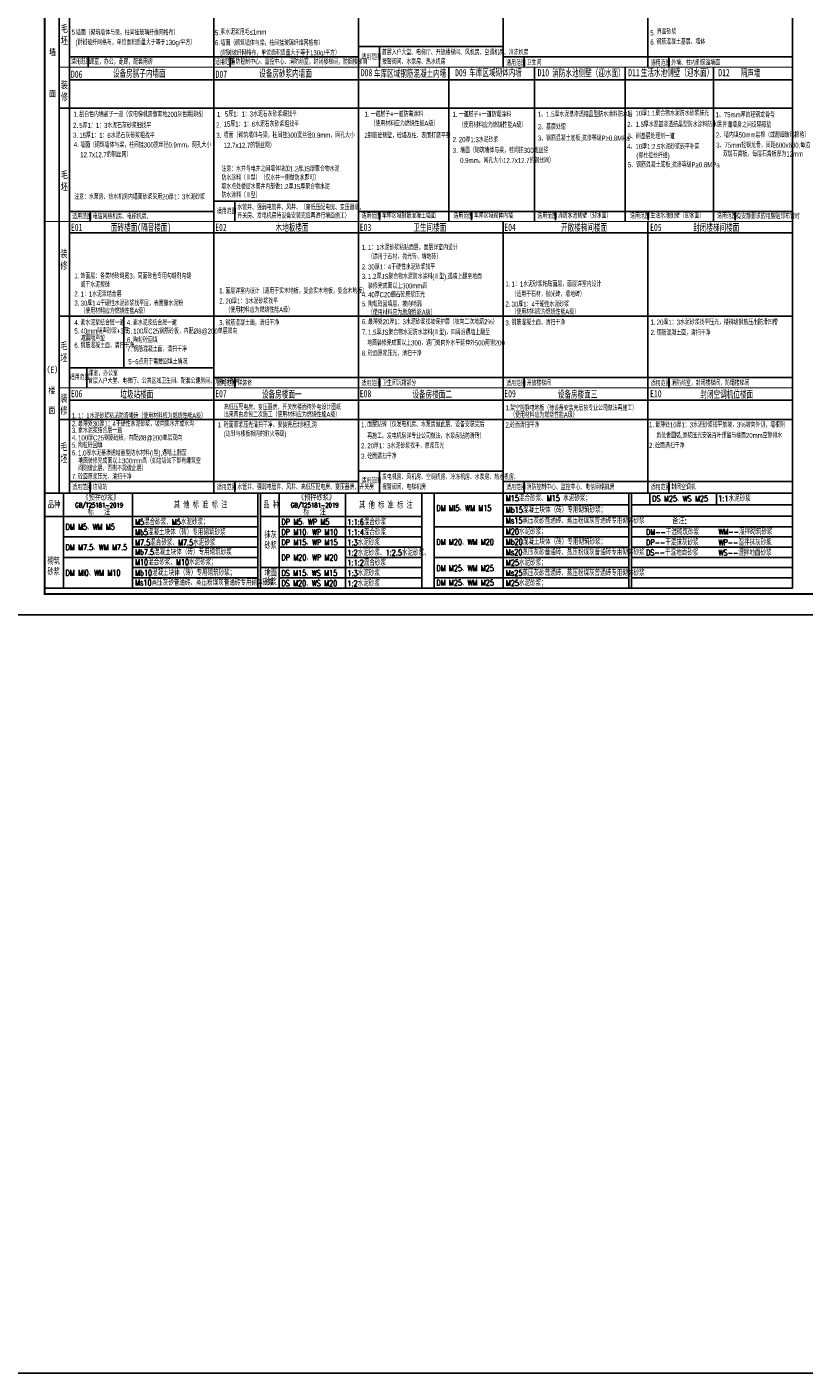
# Model space of a CAD drawing. Extents: x 1779708 to 7299578, y -1121471 to 88434.
# Tile 38 of 100: x 3978469 to 4016080, y -1121471 to -1056361. Entities that reach past the tile are written whole.
import ezdxf
from ezdxf.enums import TextEntityAlignment as Align

# ---------------------------------------------------------------- set-up
doc = ezdxf.new("R2010")
doc.units = 0
doc.header["$LTSCALE"] = 1000
doc.header["$MEASUREMENT"] = 0
for name, color, linetype in [('PUB_TEXT', 7, 'CONTINUOUS'), ('PUB_TITLE', 4, 'CONTINUOUS'), ('TXT1-基础通用', 7, 'CONTINUOUS'), ('修改', 6, 'CONTINUOUS'), ('可见线', 6, 'CONTINUOUS'), ('时代地产设计说明表格', 7, 'CONTINUOUS')]:
    doc.layers.add(name, color=color, linetype=linetype)
doc.styles.add('-宋体', font='simhei.ttf', dxfattribs={"width": 0.7})
doc.styles.add('HZTXT', font='simplex.shx', dxfattribs={"width": 0.7, "bigfont": 'HZTXT.shx'})
doc.styles.add('华正字体', font='huazheng.shx', dxfattribs={"width": 0.7, "bigfont": 'hztxt.shx'})
doc.styles.add('宋体-窄', font='txt', dxfattribs={"width": 0.7})

# ---------------------------------------------------------------- blocks, each defined once
blk = doc.blocks.new('A$C11611F26')
at = {"layer": 'PUB_TEXT', "color": 8}
for p, q in [((0, 4588), (10323, 4588)), ((10456, 4588), (18254, 4588)), ((18254, 4588), (18860, 4588)), ((18860, 4588), (28268, 4588)), ((28401, 4588), (36200, 4588))]:
    blk.add_line(p, q, dxfattribs=at)
at = {"layer": '时代地产设计说明表格', "color": 1}
for p, q in [((0, 4588), (36200, 4588)), ((0, 0), (0, 4588)), ((914, 0), (914, 4588)), ((4256, 0), (4256, 4588)), ((10323, 0), (10323, 4588)), ((10456, 0), (10456, 4588)), ((11348, 0), (11348, 4588)), ((14566, 0), (14566, 4575)), ((18254, 4588), (18254, 0)), ((18860, 0), (18860, 4588)), ((22202, 0), (22202, 4588)), ((28268, 0), (28268, 4588)), ((28401, 0), (28401, 4588)), ((29294, 4033), (29294, 4588)), ((32511, 4033), (32511, 4588)), ((36200, 4588), (36200, 0)), ((22202, 4033), (28268, 4033)), ((28401, 4033), (36200, 4033)), ((0, 3465), (10323, 3465)), ((10456, 3465), (18254, 3465)), ((22202, 3478), (28268, 3478)), ((28401, 3478), (36200, 3478)), ((4256, 2970), (10323, 2970)), ((11348, 2970), (18254, 2970)), ((18860, 2970), (28268, 2970)), ((28401, 2970), (36200, 2970)), ((914, 2475), (10323, 2475)), ((4256, 1980), (10323, 1980)), ((11348, 2475), (18254, 2475)), ((11348, 1980), (18254, 1980)), ((22202, 2475), (28268, 2475)), ((22202, 1980), (28268, 1980)), ((28401, 2475), (36200, 2475)), ((28401, 1980), (36200, 1980)), ((914, 1485), (10323, 1485)), ((14566, 1485), (18254, 1485)), ((18860, 1485), (28268, 1485)), ((28401, 1485), (36200, 1485)), ((4256, 990), (10323, 990)), ((10456, 990), (18254, 990)), ((22202, 990), (28268, 990)), ((28401, 990), (36200, 990)), ((0, 0), (36200, 0)), ((4256, 495), (10323, 495)), ((11348, 495), (18254, 495)), ((18860, 495), (28268, 495)), ((28401, 495), (36200, 495)), ((28401, 495), (36200, 495)), ((28401, 495), (36200, 495))]:
    blk.add_line(p, q, dxfattribs=at)
at = {"layer": 'TXT1-基础通用', "style": 'HZTXT', "width": 0.7}
for s, height, p in [('《预拌砂浆》', 315.9, (1834, 4227)), ('《预拌砂浆》', 315.9, (12267, 4227)), ('品种', 315.9, (162, 3863)), ('GB/T25181-2019', 221.13, (1481, 3905)), ('其 他 标 准 标 注', 315.9, (6255, 3863)), ('品 种', 315.9, (10588, 3863)), ('GB/T25181-2019', 221.13, (11914, 3905)), ('其 他 标 准 标 注', 315.9, (15224, 3849)), ('DM Ml5、WM M15', 284.31, (18956, 3729)), ('M15混合砂浆、M15 水泥砂浆； ', 284.31, (22321, 4207)), ('Mb15混凝土块体（砖）专用砌筑砂浆；  ', 284.31, (22321, 3642)), ('DS M25、WS M25', 284.31, (29403, 4186)), ('1:1水泥砂浆', 284.3, (32602, 4193)), ('标   注', 315.9, (2089, 3523)), ('M5混合砂浆、M5水泥砂浆；', 284.31, (4375, 3057)), ('DP M5、WP M5', 284.31, (11457, 3062)), ('标   注', 315.9, (12523, 3523)), ('1:1:6混合砂浆', 284.3, (14656, 3057)), ('Ms15蒸压灰砂普通砖、蒸压粉煤灰普通砖专用砌体砂浆', 284.31, (22321, 3123)), ('备注:', 315.9, (30381, 3105)), ('DM M5、WM M5', 284.31, (1010, 2821)), ('Mb5混凝土块体（砖）专用砌筑砂浆', 284.31, (4375, 2560)), ('抹灰', 315.9, (10645, 2409)), ('DP M10、WP M10', 284.31, (11457, 2567)), ('1:1:4混合砂浆', 284.3, (14656, 2562)), ('M20水泥砂浆；  ', 284.3, (22321, 2593)), ('DM--干混砌筑砂浆   ', 284.31, (29101, 2569)), ('WM--湿拌砌筑砂浆   ', 284.31, (32615, 2586)), ('DM M7.5、WM M7.5', 284.31, (1010, 1832)), ('M7.5混合砂浆、M7.5水泥砂浆', 284.31, (4375, 2059)), ('砂浆', 315.9, (10645, 1888)), ('DP M15、WP M15', 284.31, (11457, 2072)), ('1:3水泥砂浆', 284.3, (14656, 2067)), ('DM M20、WM M20', 284.31, (18956, 2087)), ('Mb20混凝土块体（砖）专用砌筑砂浆； ', 284.31, (22321, 2100)), ('DP--干混抹灰砂浆   ', 284.31, (29101, 2074)), ('WP--湿拌抹灰砂浆   ', 284.31, (32615, 2068)), ('砌筑 ', 315.9, (143, 1142)), ('Mb7.5混凝土块体（砖）专用砌筑砂浆', 284.31, (4375, 1604)), ('M10混合砂浆、M10水泥砂浆；  ', 284.31, (4375, 1113)), ('DP M20、WP M20', 284.31, (11457, 1341)), ('1:1:2混合砂浆', 284.3, (14651, 1088)), ('1:2水泥砂浆、1:2.5水泥砂浆、', 284.31, (14656, 1572)), ('Ms20蒸压灰砂普通砖、蒸压粉煤灰普通砖专用砌体砂浆', 284.31, (22321, 1597)), ('M25水泥砂浆； ', 284.3, (22321, 1090)), ('DS--干混地面砂浆   ', 284.31, (29101, 1579)), ('WS--湿拌地面砂浆   ', 284.31, (32615, 1573)), ('砂浆', 315.9, (143, 622)), ('DM Ml0、WM M10', 284.31, (1010, 598)), ('Mb10混凝土块体（砖）专用砌筑砂浆；  ', 284.31, (4375, 600)), ('地面', 315.9, (10645, 563)), ('DS M15、WS M15', 284.31, (11457, 587)), ('1:3水泥砂浆', 284.3, (14656, 582)), ('DM M25、WM M25', 284.31, (18956, 819)), ('Ms25蒸压灰砂普通砖、蒸压粉煤灰普通砖专用砌体砂浆', 284.31, (22321, 591)), ('Ms10蒸压灰砂普通砖、蒸压粉煤灰普通砖专用砌体砂浆', 284.31, (4375, 128)), ('砂浆', 315.9, (10645, 130)), ('DS M20、WS M20', 284.31, (11457, 92)), ('1:2水泥砂浆', 284.3, (14656, 87)), ('DM M25、WM M25', 284.31, (18956, 120)), ('M25水泥砂浆； ', 284.3, (22321, 105))]:
    blk.add_text(s, height=height, dxfattribs=at).set_placement(p)
blk = doc.blocks.new('A$C3D8761CE')
at = {"layer": 'PUB_TITLE'}
blk.add_lwpolyline([(0, 0), (84100, 0), (84100, 59400), (0, 59400)], close=True, dxfattribs=at)
at = {"layer": 'PUB_TITLE', "const_width": 100}
blk.add_lwpolyline([(2500, 1000), (83100, 1000), (83100, 58400), (2500, 58400)], close=True, dxfattribs=at)

msp = doc.modelspace()

# ---------------------------------------------------------------- linework, layer by layer
at = {"layer": 'TXT1-基础通用'}
for p, q in [((3980523.3, -1078915.5), (3980523.3, -1027637.9)), ((3980023.3, -1078915.5), (3980023.3, -1028237.9)), ((3987523.3, -1078915.5), (3987523.3, -1028237.9)), ((3994523.3, -1078915.5), (3994523.3, -1028237.9)), ((4001523.3, -1058314.4), (4001523.3, -1028237.9)), ((4008523.3, -1058314.4), (4008523.3, -1028237.9)), ((4015523.3, -1078915.5), (4015523.3, -1028237.9)), ((3994523.3, -1057314.4), (4001523.3, -1057314.4)), ((3995537.5, -1057314.4), (3995537.5, -1058314.4)), ((3994523.3, -1057814.4), (3980523.3, -1057814.4)), ((3981428, -1057814.4), (3981428, -1058314.4)), ((3988303.5, -1057814.4), (3988303.5, -1058314.4)), ((4015523.3, -1057814.4), (4001523.3, -1057814.4)), ((4002537.5, -1057814.4), (4002537.5, -1058314.4)), ((4009537.5, -1057814.4), (4009537.5, -1058314.4)), ((3998888.9, -1065765.5), (3998888.9, -1058314.4)), ((4003033.5, -1065765.5), (4003033.5, -1058314.4)), ((4007414.9, -1065765.5), (4007414.9, -1058314.4)), ((4011692.7, -1065765.5), (4011692.7, -1058314.4)), ((4015523.3, -1058914.4), (3980523.3, -1058914.4)), ((3980523.3, -1060291.9), (3980023.3, -1060291.9)), ((3980523.3, -1060291.9), (4015523.3, -1060291.9)), ((3994523.3, -1064793.4), (3987523.3, -1064793.4)), ((3988537.5, -1064793.4), (3988537.5, -1065765.5)), ((3987523.3, -1065293.4), (3980523.3, -1065293.4)), ((3981537.5, -1065293.4), (3981537.5, -1065765.5)), ((4015523.3, -1065293.4), (3994523.3, -1065293.4)), ((3995537.5, -1065293.4), (3995537.5, -1065710.2)), ((3999987.5, -1065293.4), (3999987.5, -1065710.2)), ((4001523.3, -1078915.5), (4001523.3, -1065765.5)), ((4004045.1, -1065293.4), (4004045.1, -1065710.2)), ((4008523.3, -1078915.5), (4008523.3, -1065765.5)), ((4008531, -1065293.4), (4008531, -1065710.2)), ((4012742, -1065293.4), (4012742, -1065710.2)), ((4015523.3, -1066320.8), (3980523.3, -1066320.8)), ((3980523.3, -1070349.5), (3980023.3, -1070349.5)), ((3980523.3, -1070349.5), (4015523.3, -1070349.5)), ((3983161.7, -1072849.5), (3983161.7, -1070349.5)), ((3987523.3, -1072849.5), (3980523.3, -1072849.5)), ((3981372.5, -1072849.5), (3981372.5, -1073810.9)), ((3987523.3, -1073310.9), (4015523.3, -1073310.9)), ((3988537.5, -1073310.9), (3988537.5, -1073810.9)), ((3995537.5, -1073310.9), (3995537.5, -1073810.9)), ((4002537.5, -1073310.9), (4002537.5, -1073810.9)), ((4009537.5, -1073310.9), (4009537.5, -1073810.9)), ((3980523.3, -1074410.9), (4015523.3, -1074410.9)), ((3980523.3, -1075341.6), (3980023.3, -1075341.6)), ((3980523.3, -1075341.6), (4015523.3, -1075341.6)), ((4001523.3, -1077841.6), (3994523.3, -1077841.6)), ((3995537.5, -1077841.6), (3995537.5, -1078915.5)), ((3980523.3, -1078341.6), (3994523.3, -1078341.6)), ((3981537.5, -1078341.6), (3981537.5, -1078915.5)), ((3988537.5, -1078341.6), (3988537.5, -1078841.6)), ((4001523.3, -1078341.6), (4015523.3, -1078341.6)), ((4002537.5, -1078341.6), (4002537.5, -1078906.1)), ((4009537.5, -1078341.6), (4009537.5, -1078915.5))]:
    msp.add_line(p, q, dxfattribs=at)
at = {"layer": 'TXT1-基础通用', "const_width": 50}
msp.add_lwpolyline([(4015523.3, -1078915.5), (4015523.3, -1027637.9), (3979323.3, -1027637.9), (3979323.3, -1078915.5), (4015523.3, -1078915.5)], close=True, dxfattribs=at)
for points in [[(3980523.3, -1078915.5), (3980523.3, -1027637.9)], [(3980023.3, -1058314.4), (4015523.3, -1058314.4)], [(4015523.3, -1065765.5), (3979323.3, -1065765.5)], [(3980023.3, -1073810.9), (4015523.3, -1073810.9)]]:
    msp.add_lwpolyline(points, dxfattribs=at)
at = {"layer": '修改'}
msp.add_lwpolyline([(3793720.5, -854882.1), (4120441.7, -854882.1), (4120441.7, -1121471.1), (3793720.5, -1121471.1)], close=True, dxfattribs=at)

# ---------------------------------------------------------------- block references
at = {"layer": 'TXT1-基础通用'}
msp.add_blockref('A$C11611F26', (3979323.3, -1083503.9), dxfattribs=at)
at = {"layer": '可见线'}
msp.add_blockref('A$C3D8761CE', (3976823.3, -1084792.1), dxfattribs=at)

# ---------------------------------------------------------------- texts
at = {"layer": 'TXT1-基础通用'}
for s, height, style, width, p in [('5.', 250, '华正字体', 0.7, (3980633.3, -1056741.1)), ('墙面（砌筑墙体与梁，柱间挂玻璃纤维网格布）', 250, '华正字体', 0.7, (3980842, -1056757.4)), ('5.', 250, '华正字体', 0.7, (3987568.3, -1056764.3)), ('素水泥浆甩毛≤1mm', 250, '华正字体', 0.7, (3987831.5, -1056735.3)), ('5.', 250, '华正字体', 0.7, (4008637.1, -1056774.5)), ('界面砂浆', 250, '华正字体', 0.7, (4008951.6, -1056716.4)), ('墙', 300, '-宋体', 0.8, (3979536.3, -1057734.7)), ('(耐碱玻纤网格布，单位面积质量大于等于130g/平方）', 250, '华正字体', 0.7, (3980822.4, -1057235.5)), ('6.', 250, '华正字体', 0.7, (3987568.3, -1057246.1)), ('墙面（砌筑墙体与梁，柱间挂玻璃纤维网格布）', 250, '华正字体', 0.7, (3987842, -1057257.4)), ('6.', 250, '华正字体', 0.7, (4008637.1, -1057217.8)), ('钢筋混凝土基层、墙体', 250, '华正字体', 0.7, (4008934.9, -1057203.2)), ('适用范围', 250, '华正字体', 0.7, (3980602.5, -1058166.2, 5254.4)), ('课室，办公，走廊，配套用房', 250, '华正字体', 0.7, (3981488.1, -1058172.9)), ('适用范围', 250, '华正字体', 0.7, (3987570.7, -1058186, 5254.4)), ('(耐碱玻纤网格布，单位面积质量大于等于130g/平方）', 250, '华正字体', 0.7, (3987822.4, -1057735.5)), ('消防控制中心、监控中心、消防前室，封闭楼梯间，防烟楼梯间', 250, '华正字体', 0.7, (3988326.7, -1058172.2, 6568)), ('适用范围', 250, '华正字体', 0.7, (3994665.2, -1057942.4, 5254.4)), ('报警阀间、水泵房、热水机房', 250, '华正字体', 0.7, (3995654.2, -1058165.8, 6568)), ('首层入户大堂、电梯厅、开放楼梯间、风机房、空调机房、冷冻机房', 250, '华正字体', 0.7, (3995654.2, -1057719.6, 6568)), ('适用范围', 250, '华正字体', 0.7, (4001665.2, -1058229, 5254.4)), ('卫生间', 250, '华正字体', 0.7, (4002654.2, -1058215.2, 6568)), ('适用范围', 250, '华正字体', 0.7, (4008665.2, -1058229, 5254.4)), ('外墙、柱内侧保温墙面', 250, '华正字体', 0.7, (4009654.2, -1058215.2, 6568)), ('D06', 350, '宋体-窄', 0.65, (3980600.3, -1058824.1)), ('D07', 350, '宋体-窄', 0.65, (3987600.3, -1058824.1)), ('D08', 350, '宋体-窄', 0.65, (3994626, -1058746.1)), ('D09', 350, '宋体-窄', 0.65, (3999188.3, -1058746.1)), ('D10', 350, '宋体-窄', 0.65, (4003186, -1058746.1)), ('D11', 350, '宋体-窄', 0.65, (4007568.3, -1058746.1)), ('D12', 350, '宋体-窄', 0.65, (4011928.5, -1058746.1)), ('面', 300, '-宋体', 0.8, (3979536.3, -1059733.5)), ('1.', 250, '华正字体', 0.7, (3980722.6, -1060705.1)), ('刮白色内墙腻子一道（仅电梯机房做离地200灰色踢脚线）', 250, '华正字体', 0.7, (3981005.7, -1060714.3)), ('1.', 250, '华正字体', 0.7, (3987666.1, -1060717.4)), ('5厚1：1：3水泥石灰砂浆细找平', 250, '华正字体', 0.7, (3988055.1, -1060698.4)), ('1.', 250, '华正字体', 0.7, (3994805.3, -1060702.5)), ('一道腻子+一道防霉涂料', 250, '华正字体', 0.7, (3995105.5, -1060705.8)), ('1.', 250, '华正字体', 0.7, (3999065.2, -1060715.8)), ('一道腻子+一道防霉涂料', 250, '华正字体', 0.7, (3999365.5, -1060719)), ('  1、1.5厚水泥基渗透结晶型防水涂料防水层', 250, '华正字体', 0.7, (4003032.9, -1060705.8)), ('  1、10厚1:1聚合物水泥防水砂浆抹光', 250, '华正字体', 0.7, (4007354.1, -1060658.2)), ('1、75mm厚的轻钢龙骨与', 250, '华正字体', 0.7, (4011796.4, -1060733.4)), ('2.', 250, '华正字体', 0.7, (3980705.5, -1061242.8)), ('5厚1：1：3水泥石灰砂浆细找平', 250, '华正字体', 0.7, (3981005.7, -1061252)), ('2.', 250, '华正字体', 0.7, (3987628.4, -1061222.4)), ('15厚1：1：6水泥石灰砂浆粗找平', 250, '华正字体', 0.7, (3987989.2, -1061185.1)), ('（使用材料应为燃烧性能A级）', 250, '华正字体', 0.7, (3995105.5, -1061157.8)), ('（使用材料应为燃烧性能A级）', 250, '华正字体', 0.7, (3999365.5, -1061227.1)), ('  2、基层处理', 250, '华正字体', 0.7, (4003032.9, -1061315.7)), ('  2、1.5厚水泥基渗透结晶型防水涂料防水层', 250, '华正字体', 0.7, (4007357.5, -1061200.1)), ('井道墙身之间设隔振垫', 250, '华正字体', 0.7, (4012128.4, -1061219)), ('3.', 250, '华正字体', 0.7, (3980705.5, -1061723.5)), ('4.', 250, '华正字体', 0.7, (3980735.8, -1062169.8)), ('15厚1：1：6水泥石灰砂浆粗找平', 250, '华正字体', 0.7, (3981005.7, -1061732.7)), ('墙面（砌筑墙体与梁，柱间挂300宽丝径0.9mm，网孔大小', 250, '华正字体', 0.7, (3981050.6, -1062192.6)), ('3.', 250, '华正字体', 0.7, (3987637, -1061727.2)), ('墙面（砌筑墙体与梁，柱间挂300宽丝径0.9mm，网孔大小', 250, '华正字体', 0.7, (3987993.6, -1061719.5)), ('12.7x12.7的钢丝网）', 250, '华正字体', 0.7, (3987993.6, -1062210.7)), ('2.', 250, '华正字体', 0.7, (3994805.3, -1061734)), ('钢筋砼侧壁，砼墙及柱，表面打磨平整', 250, '华正字体', 0.7, (3994961.8, -1061737.7)), ('2.', 250, '华正字体', 0.7, (3999070.9, -1061931.8)), ('20厚1:3水泥砂浆', 250, '华正字体', 0.7, (3999371.1, -1061935.5)), ('  3、钢筋混凝土底板,抗渗等级P≥0.8MPa', 250, '华正字体', 0.7, (4003032.9, -1061864.7)), ('  3、刷基层处理剂一道', 250, '华正字体', 0.7, (4007372.3, -1061767.5)), ('2、墙内填50mm岩棉（或超细玻璃棉毡）', 250, '华正字体', 0.7, (4011807.2, -1061708.3)), ('3、75mm轻钢龙骨，间距600x600,每边', 250, '华正字体', 0.7, (4011827.7, -1062205)), ('12.7x12.7的钢丝网）', 250, '华正字体', 0.7, (3981050.6, -1062661)), ('3.', 250, '华正字体', 0.7, (3999078.2, -1062463)), ('墙面（砌筑墙体与梁，柱间挂300宽丝径', 250, '华正字体', 0.7, (3999434.8, -1062455.2)), ('  4、10厚1:2.5水泥砂浆嵌平补实', 250, '华正字体', 0.7, (4007354.1, -1062270.7)), ('(掺杜拉丝纤维)', 250, '华正字体', 0.7, (4007964.5, -1062704.2)), ('双层石膏板，每层石膏板厚为12mm      ', 250, '华正字体', 0.7, (4012152.8, -1062628.7)), ('注意：水井与电井之间墙体增加1.2厚JS厚聚合物水泥', 250, '华正字体', 0.7, (3987884.1, -1063349.2)), ('0.9mm，网孔大小12.7x12.7的钢丝网）', 250, '华正字体', 0.7, (3999434.8, -1062946.4)), ('  5、钢筋混凝土底板,抗渗等级P≥0.8MPa', 250, '华正字体', 0.7, (4007388.3, -1063151.3)), ('防水涂料（Ⅱ型）（仅水井一侧做防水即可）', 250, '华正字体', 0.7, (3987884.1, -1063775.8)), ('注意：水泵房、热水机房内墙面砂浆采用20厚1：3水泥砂浆', 250, '华正字体', 0.7, (3980762.1, -1064703.8)), ('取水点处楼层水管井内部做1.2厚JS厚聚合物水泥', 250, '华正字体', 0.7, (3987884.1, -1064206.9)), ('防水涂料（Ⅱ型）', 250, '华正字体', 0.7, (3987884.1, -1064621.8)), ('适用范围', 250, '华正字体', 0.7, (3987665.2, -1065401.5, 5254.4)), ('水管井、强弱电管井、风井、（高低压配电房、变压器房、', 250, '华正字体', 0.7, (3988654.2, -1065210, 6568)), ('适用范围', 250, '华正字体', 0.7, (3980665.2, -1065656.7, 5254.4)), ('电信网络机房、电梯机房、', 250, '华正字体', 0.7, (3981654.2, -1065653.4, 6568)), ('面砖楼面(隔音楼面)', 350, '宋体-窄', 0.65, (3982534, -1066230.5)), ('开关房、发电机房待设备安装完后再进行墙面施工）', 250, '华正字体', 0.7, (3988654.2, -1065615.9, 6568)), ('木地板楼面', 350, '宋体-窄', 0.65, (3990504.4, -1066230.5)), ('适用范围', 250, '华正字体', 0.7, (3994665.2, -1065624.8, 5254.4)), ('车库区域钢筋混凝土墙面', 250, '华正字体', 0.7, (3995654.2, -1065611, 6568)), ('卫生间楼面', 350, '宋体-窄', 0.65, (3997168.5, -1066230.5)), ('适用范围', 250, '华正字体', 0.7, (3999115.2, -1065624.8, 5254.4)), ('车库区域砌体内墙', 250, '华正字体', 0.7, (4000104.1, -1065611, 6568)), ('适用范围', 250, '华正字体', 0.7, (4003172.9, -1065624.8, 5254.4)), ('消防水池侧壁（迎水面）', 250, '华正字体', 0.7, (4004161.8, -1065611, 6568)), ('开敞楼梯间楼面', 350, '宋体-窄', 0.65, (4004317.6, -1066230.5)), ('适用范围', 250, '华正字体', 0.7, (4007658.7, -1065624.8, 5254.4)), ('生活水池侧壁（迎水面）', 250, '华正字体', 0.7, (4008647.6, -1065611, 6568)), ('封闭楼梯间楼面', 350, '宋体-窄', 0.65, (4010714.5, -1066230.5)), ('适用范围', 250, '华正字体', 0.7, (4011869.7, -1065624.8, 5254.4)), ('有安静要求的用房贴邻布置时', 250, '华正字体', 0.7, (4012800.2, -1065646.9)), ('E01', 350, '宋体-窄', 0.65, (3980599.2, -1066228.1)), ('E02', 350, '宋体-窄', 0.65, (3987582.4, -1066228.1)), ('E03', 350, '宋体-窄', 0.65, (3994579.5, -1066228.1)), ('E04', 350, '宋体-窄', 0.65, (4001573, -1066228.1)), ('E05', 350, '宋体-窄', 0.65, (4008629.4, -1066228.1)), ('1.', 250, '华正字体', 0.7, (3994677, -1067143)), ('1：1水泥砂浆粘贴面层，面层详室内设计', 250, '华正字体', 0.7, (3994977.3, -1067152.2)), ('30厚1：4干硬性水泥砂浆找平', 250, '华正字体', 0.7, (3994977.3, -1068093.2)), ('（适用于石材，抛光砖，墙地砖）', 250, '华正字体', 0.7, (3994977.3, -1067599.9)), ('1.', 250, '华正字体', 0.7, (3980765.4, -1068522.8)), ('饰面层：各类地砖缝宽3，同面砖色专用勾缝剂勾缝  ', 250, '华正字体', 0.7, (3981065.7, -1068532)), ('3.', 250, '华正字体', 0.7, (3994677, -1068550.2)), ('2.', 250, '华正字体', 0.7, (3994677, -1068086.7)), ('1.2厚JS聚合物水泥防水涂料(Ⅱ型),遇墙上翻至地面', 250, '华正字体', 0.7, (3994977.3, -1068553.9)), ('或干水泥擦缝', 250, '华正字体', 0.7, (3981065.7, -1068950.6)), ('1.', 250, '华正字体', 0.7, (3987775.2, -1069246.3)), ('面层详室内设计（适用于实木地板，复合实木地板，复合木地板）', 250, '华正字体', 0.7, (3988075.5, -1069255.5)), ('装修完成面以上300mm高', 250, '华正字体', 0.7, (3994977.3, -1069010.4)), ('1.', 250, '华正字体', 0.7, (4001624.2, -1068910)), ('1：1水泥砂浆粘贴面层，面层详室内设计', 250, '华正字体', 0.7, (4001924.4, -1068919.2)), ('3.', 250, '华正字体', 0.7, (3980765.4, -1069840.1)), ('2.', 250, '华正字体', 0.7, (3980765.4, -1069396)), ('30厚1∶4干硬性水泥砂浆找平层，表面撒水泥粉', 250, '华正字体', 0.7, (3981065.7, -1069849.3)), ('1：1水泥浆结合层  ', 250, '华正字体', 0.7, (3981065.7, -1069405.2)), ('2.', 250, '华正字体', 0.7, (3987775.2, -1069740.1)), ('20厚1：3水泥砂浆找平', 250, '华正字体', 0.7, (3988075.5, -1069749.3)), ('4.', 250, '华正字体', 0.7, (3994677, -1069427.8)), ('5.', 250, '华正字体', 0.7, (3994677, -1069875.6)), ('40厚C20细石砼原浆压光', 250, '华正字体', 0.7, (3994977.3, -1069437)), ('陶粒砼回填层，坡向地漏', 250, '华正字体', 0.7, (3994977.3, -1069884.8)), ('2.', 250, '华正字体', 0.7, (4001624.2, -1069888.1)), ('30厚1：4干硬性水泥砂浆', 250, '华正字体', 0.7, (4001924.4, -1069897.3)), ('（适用于石材，抛光砖，墙地砖）', 250, '华正字体', 0.7, (4001924.4, -1069411.3)), ('（使用材料应为燃烧性能A级）', 250, '华正字体', 0.7, (3981065.7, -1070221.6)), ('（使用材料应为燃烧性能A级）', 250, '华正字体', 0.7, (3988075.5, -1070173)), ('（使用材料应为燃烧性能A级）', 250, '华正字体', 0.7, (3994977.3, -1070293.7)), ('（使用材料应为燃烧性能A级）', 250, '华正字体', 0.7, (4001924.4, -1070264.9)), ('4.', 250, '华正字体', 0.7, (3983300.8, -1070779.5)), ('5.', 250, '华正字体', 0.7, (3983314.6, -1071192.8)), ('素水泥浆结合层一遍', 250, '华正字体', 0.7, (3983601, -1070788.8)), ('100厚C25钢筋砼板，内配%%C8@200单层双向', 250, '华正字体', 0.7, (3983614.9, -1071199.2)), ('3.', 250, '华正字体', 0.7, (3987775.2, -1070787.7)), ('钢筋混凝土面，清扫干净', 250, '华正字体', 0.7, (3988075.5, -1070796.9)), ('7.', 250, '华正字体', 0.7, (3994677, -1071244.1)), ('6.', 250, '华正字体', 0.7, (3994677, -1070738.4)), ('最薄处20厚1：3水泥砂浆找坡保护层（坡向二次地漏2%%%）', 250, '华正字体', 0.7, (3994977.3, -1070747.6)), ('1.5厚JS聚合物水泥防水涂料(Ⅱ型)，四周沿遇墙上翻至', 250, '华正字体', 0.7, (3994977.3, -1071253.4)), ('3.', 250, '华正字体', 0.7, (4001624.2, -1070797.4)), ('钢筋混凝土面，清扫干净', 250, '华正字体', 0.7, (4001924.4, -1070777)), ('2.', 250, '华正字体', 0.7, (4008650.4, -1071264.6)), ('1.', 250, '华正字体', 0.7, (4008650.4, -1070757.3)), ('钢筋混凝土面，清扫干净', 250, '华正字体', 0.7, (4008950.6, -1071273.8)), ('20厚1：3水泥砂浆找平压光，楼梯级钢筋压出防滑凹槽', 250, '华正字体', 0.7, (4008950.6, -1070766.6)), ('6.', 250, '华正字体', 0.7, (3983314.6, -1071621.7)), ('陶粒砼回填', 250, '华正字体', 0.7, (3983614.9, -1071628.2)), ('地面装修完成面以上300，遇门处向外水平延伸外500两侧200', 250, '华正字体', 0.7, (3994933.9, -1071767.7)), ('7.', 250, '华正字体', 0.7, (3983314.6, -1072055.5)), ('钢筋混凝土面，清扫干净', 250, '华正字体', 0.7, (3983614.9, -1072064.8)), ('8.', 250, '华正字体', 0.7, (3994677, -1072267.1)), ('砼面原浆压光，清扫干净', 250, '华正字体', 0.7, (3994977.3, -1072276.4)), ('课室，办公室', 250, '华正字体', 0.7, (3981450, -1073234.3)), ('5~6点用于需要回填土情况', 250, '华正字体', 0.7, (3983377.5, -1072674.9)), ('适用范围', 250, '华正字体', 0.7, (3980549.7, -1073428.1, 5254.4)), ('首层入户大堂、电梯厅、公共区域卫生间、配套公建房间、预留设备间', 250, '华正字体', 0.7, (3981429.7, -1073604.8, 6568)), ('适用范围', 250, '华正字体', 0.7, (3987665.2, -1073725.5, 5254.4)), ('详装修', 250, '华正字体', 0.7, (3988654.2, -1073711.7, 6568)), ('适用范围', 250, '华正字体', 0.7, (3994665.2, -1073725.5, 5254.4)), ('卫生间沉箱部分', 250, '华正字体', 0.7, (3995654.2, -1073711.7, 6568)), ('适用范围', 250, '华正字体', 0.7, (4001665.2, -1073725.5, 5254.4)), ('开放楼梯间', 250, '华正字体', 0.7, (4002654.2, -1073711.7, 6568)), ('适用范围', 250, '华正字体', 0.7, (4008665.2, -1073725.5, 5254.4)), ('消防前室，封闭楼梯间，防烟楼梯间', 250, '华正字体', 0.7, (4009654.2, -1073711.7, 6568)), ('楼', 300, '-宋体', 0.8, (3979511.3, -1074091.9)), ('E06', 350, '宋体-窄', 0.65, (3980599.2, -1074273.6)), ('垃圾站楼面', 350, '宋体-窄', 0.65, (3982992.1, -1074300.1)), ('E07', 350, '宋体-窄', 0.65, (3987582.4, -1074273.6)), ('设备房楼面一', 350, '宋体-窄', 0.65, (3989844.6, -1074300.1)), ('E08', 350, '宋体-窄', 0.65, (3994579.5, -1074273.6)), ('设备房楼面二', 350, '宋体-窄', 0.65, (3997126.8, -1074300.1)), ('E09', 350, '宋体-窄', 0.65, (4001573, -1074273.6)), ('设备房楼面三', 350, '宋体-窄', 0.65, (4004163.4, -1074300.1)), ('E10', 350, '宋体-窄', 0.65, (4008629.4, -1074273.6)), ('封闭空调机位楼面', 350, '宋体-窄', 0.65, (4011061, -1074300.1)), ('面', 300, '-宋体', 0.8, (3979508.3, -1075056.7)), ('高低压配电房、变压器房、开关房楼面待外电设计图纸', 250, '华正字体', 0.7, (3987998.4, -1074876.6)), ('出来再由总包二次施工（使用材料应为燃烧性能A级）', 250, '华正字体', 0.7, (3987998.4, -1075235.2)), ('1.', 250, '华正字体', 0.7, (4001628.1, -1074908)), ('架空防静电地板（待设备安装完后按专业公司做法再施工）', 250, '华正字体', 0.7, (4001853.4, -1074917.2)), ('（使用材料应为燃烧性能A级）', 250, '华正字体', 0.7, (4001853.4, -1075253.9)), ('2.', 250, '华正字体', 0.7, (3980644.8, -1075676)), ('1.', 250, '华正字体', 0.7, (3980644.8, -1075285.3)), ('最薄处30厚1：4干硬性水泥砂浆，坡向集水井或水沟', 250, '华正字体', 0.7, (3980945.1, -1075682.5)), ('1：1水泥砂浆粘贴防滑地砖（使用材料应为燃烧性能A级）', 250, '华正字体', 0.7, (3980945.1, -1075294.5)), ('1.', 250, '华正字体', 0.7, (3987698.2, -1075729.3)), ('砼面原浆压光清扫干净，安装完后封堵孔洞', 250, '华正字体', 0.7, (3987998.4, -1075738.5)), ('1.', 250, '华正字体', 0.7, (3994642, -1075725.5)), ('面层贴砖（仅发电机房、水泵房做此层、设备安装完后', 250, '华正字体', 0.7, (3994942.3, -1075712.5)), ('2.', 250, '华正字体', 0.7, (4001628.1, -1075739.4)), ('砼面清扫干净', 250, '华正字体', 0.7, (4001853.4, -1075745.9)), ('1.', 250, '华正字体', 0.7, (4008576.2, -1075722.7)), ('最薄处10厚1：3水泥砂浆找平放坡，3%%%坡向外侧，墙根阴', 250, '华正字体', 0.7, (4008876.5, -1075731.9)), ('4.', 250, '华正字体', 0.7, (3980644.8, -1076354)), ('3.', 250, '华正字体', 0.7, (3980644.8, -1075997.7)), ('素水泥浆结合层一遍', 250, '华正字体', 0.7, (3980945.1, -1076004.2)), ('100厚C25钢筋砼板，内配%%C8@200单层双向', 250, '华正字体', 0.7, (3980945.1, -1076360.5)), ('(达到与楼板相同的耐火等级)', 250, '华正字体', 0.7, (3987998.4, -1076168.7)), ('再施工。发电机房详专业公司做法，水泵房贴防滑砖）', 250, '华正字体', 0.7, (3994942.3, -1076268.4)), ('角处做圆弧,原浆压光安装百叶预留与楼面20mm空隙排水', 250, '华正字体', 0.7, (4008932.1, -1076247.5)), ('5.', 250, '华正字体', 0.7, (3980644.8, -1076715.2)), ('6.', 250, '华正字体', 0.7, (3980644.8, -1077081.4)), ('陶粒砼回填', 250, '华正字体', 0.7, (3980945.1, -1076721.7)), ('1.0厚水泥基渗透结晶型防水材料(I型),遇墙上翻至', 250, '华正字体', 0.7, (3980945.1, -1077090.6)), ('2.', 250, '华正字体', 0.7, (3994642, -1076744)), ('20厚1：3水泥砂浆找平，原浆压光', 250, '华正字体', 0.7, (3994942.3, -1076745)), ('2.', 250, '华正字体', 0.7, (4008576.2, -1076727.2)), ('砼面清扫干净', 250, '华正字体', 0.7, (4008876.5, -1076733.7)), ('地面装修完成面以上300mm高（如垃圾站下部有建筑空', 250, '华正字体', 0.7, (3980945.1, -1077473)), ('间则做此层，否则不需做此层）', 250, '华正字体', 0.7, (3980945.1, -1077838.6)), ('3.', 250, '华正字体', 0.7, (3994642, -1077249.6)), ('砼面清扫干净', 250, '华正字体', 0.7, (3994942.3, -1077248.4)), ('7.', 250, '华正字体', 0.7, (3980644.8, -1078229.6)), ('砼面原浆压光，清扫干净', 250, '华正字体', 0.7, (3980945.1, -1078238.8)), ('适用范围', 250, '华正字体', 0.7, (3994665.2, -1078432.6, 5254.4)), ('发电机房、风机房、空调机房、冷冻机房、水泵房、热水机房、', 250, '华正字体', 0.7, (3995654.2, -1078253.6, 6568)), ('适用范围', 250, '华正字体', 0.7, (3980665.2, -1078756.2, 5254.4)), ('垃圾站', 250, '华正字体', 0.7, (3981654.2, -1078742.5, 6568)), ('适用范围', 250, '华正字体', 0.7, (3987665.2, -1078756.2, 5254.4)), ('水管井、强弱电管井、风井、高低压配电房、变压器房、开关房', 250, '华正字体', 0.7, (3988654.2, -1078742.5, 6568)), ('报警阀间、电梯机房', 250, '华正字体', 0.7, (3995654.2, -1078742.5, 6568)), ('适用范围', 250, '华正字体', 0.7, (4001665.2, -1078756.2, 5254.4)), ('消防控制中心、监控中心、电信网络机房', 250, '华正字体', 0.7, (4002654.2, -1078742.5, 6568)), ('适用范围', 250, '华正字体', 0.7, (4008665.2, -1078756.2, 5254.4)), ('封闭空调机', 250, '华正字体', 0.7, (4009654.2, -1078742.5, 6568))]:
    msp.add_text(s, height=height, dxfattribs=dict(at, style=style, width=width)).set_placement(p)
at = {"layer": 'TXT1-基础通用', "style": '宋体-窄', "width": 0.65}
for s, p in [('设备房腻子内墙面', (3983909.5, -1058779.6)), ('设备房砂浆内墙面', (3990985.2, -1058779.6)), ('车库区域钢筋混凝土内墙', (3997013.9, -1058781.3)), ('车库区域砌体内墙', (4001144.9, -1058736.6)), ('消防水池侧壁（迎水面）', (4005644.7, -1058757.8)), ('生活水池侧壁（迎水面）', (4009929.6, -1058736.6)), ('隔声墙', (4013489.5, -1058760.7))]:
    msp.add_text(s, height=350, dxfattribs=at).set_placement(p, align=Align.CENTER)
at = {"layer": 'TXT1-基础通用', "color": 2, "style": '华正字体', "width": 0.7}
for s, p in [('4.', (3980765.4, -1070779.5)), ('5.', (3980765.4, -1071191.1)), ('40mm隔声砂浆+3厚', (3981065.7, -1071194.4)), ('素水泥浆结合层一遍', (3981065.7, -1070788.8)), ('6.', (3980765.4, -1071879)), ('钢筋混凝土面，清扫干净', (3981065.7, -1071888.2)), ('减震隔声垫', (3981065.7, -1071540.8))]:
    msp.add_text(s, height=250, dxfattribs=at).set_placement(p)
at = {"layer": 'TXT1-基础通用', "style": '-宋体'}
msp.add_text('（E）', height=300, dxfattribs=at).set_placement((3979178, -1073093.9))
at = {"layer": 'TXT1-基础通用', "char_height": 350, "width": 300, "attachment_point": 1, "style": '宋体-窄'}
for s, insert in [('毛坯', (3980110.3, -1056261.6)), ('装修', (3980110.3, -1058985.6)), ('毛坯', (3980110.3, -1063340)), ('装修', (3980089.3, -1067146.7)), ('毛坯', (3980089.3, -1071607.9)), ('装修', (3980089.3, -1074149)), ('毛坯', (3980089.3, -1076485.1))]:
    msp.add_mtext(s, dxfattribs=dict(at, insert=insert))

doc.saveas('drawing.dxf')
